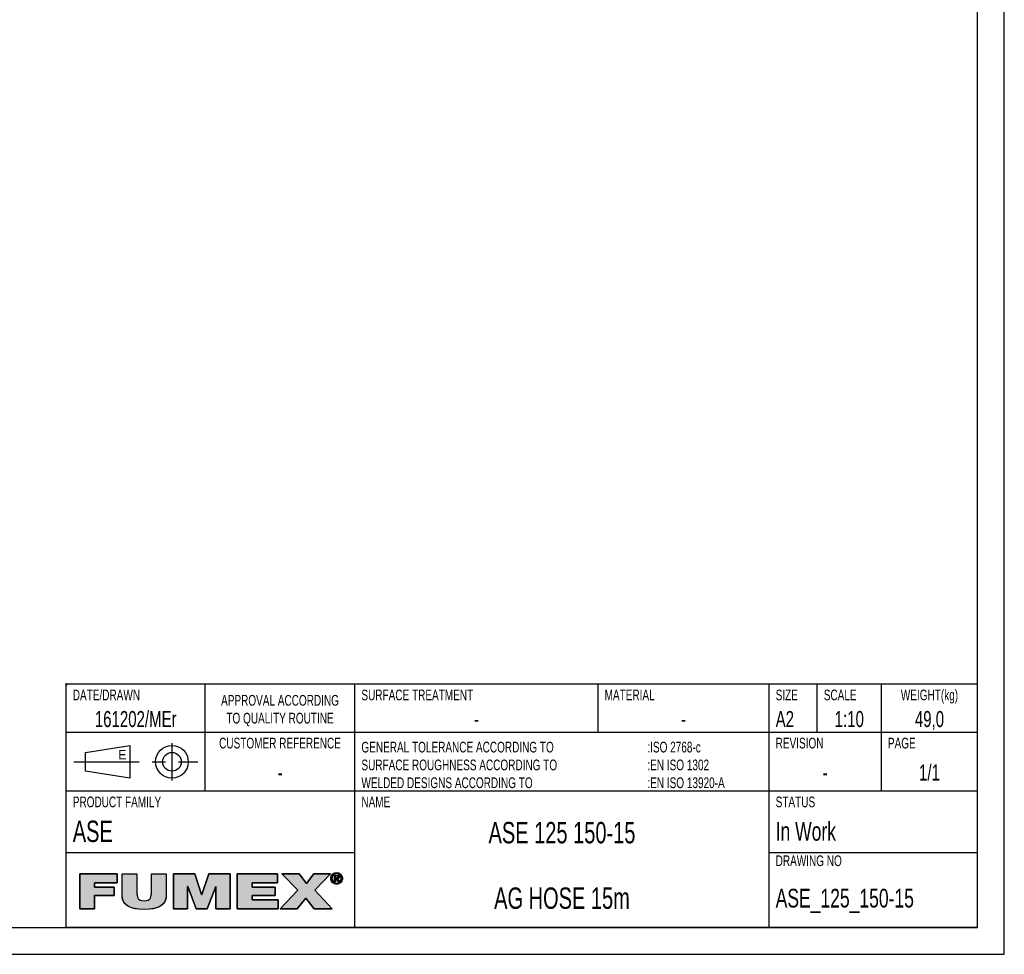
# Model space of a CAD drawing. Extents: x 0 to 594, y 0 to 420.
# Tile 22 of 33: x 410 to 594, y 0 to 175. Entities that reach past the tile are written whole.
import ezdxf

# ---------------------------------------------------------------- set-up
doc = ezdxf.new("R2010")
doc.units = 0
doc.header["$LTSCALE"] = 32.67
doc.linetypes.add('CENTER', pattern=[0.6, 0.375, -0.075, 0.075, -0.075])
doc.layers.get('0').update_dxf_attribs({"linetype": 'CONTINUOUS'})
doc.layers.add('ASE_125_150-15_DXF_FORMAT', color=7, linetype='CONTINUOUS')
doc.layers.add('ASE_125_150-DXF_CONTINUOUS', color=7, linetype='CONTINUOUS')
doc.styles.add('TEXTSTYLE_2', font='txt', dxfattribs={"width": 0.7})
doc.styles.add('TEXTSTYLE_3', font='txt')

# ---------------------------------------------------------------- blocks, each defined once
blk = doc.blocks.new('BLOCK_2_BL1', base_point=(445.6, 11.82))
at = {"layer": 'ASE_125_150-15_DXF_FORMAT', "linetype": 'CONTINUOUS'}
for points in [[(423.82, 8.53), (421.02, 8.53), (421.02, 15.03), (428.05, 15.03), (428.05, 13.36), (423.82, 13.36), (423.82, 12.55), (427.45, 12.55), (427.45, 11.01), (423.82, 11.01)], [(437.23, 15.03), (437.23, 11.04), (437.19, 10.55), (437.08, 10.11), (436.9, 9.74), (436.65, 9.41), (436.33, 9.12), (435.92, 8.88), (435.41, 8.67), (434.78, 8.52), (434.01, 8.41), (433.09, 8.38), (432.17, 8.42), (431.4, 8.52), (430.77, 8.67), (430.26, 8.88), (429.85, 9.12), (429.52, 9.41), (429.27, 9.74), (429.09, 10.12), (428.98, 10.55), (428.94, 11.04), (428.94, 15.03), (431.74, 15.03), (431.74, 11.49), (431.76, 11.06), (431.81, 10.73), (431.92, 10.48), (432.09, 10.29), (432.33, 10.13), (432.66, 10.03), (433.11, 10), (433.54, 10.03), (433.86, 10.13), (434.1, 10.29), (434.26, 10.49), (434.36, 10.74), (434.42, 11.07), (434.43, 11.49), (434.43, 15.03)], [(441.21, 8.53), (438.56, 8.53), (438.56, 15.03), (442.55, 15.03), (443.84, 11.21), (443.87, 11.21), (445.17, 15.03), (449.15, 15.03), (449.15, 8.53), (446.51, 8.53), (446.51, 12.7), (446.48, 12.7), (444.9, 8.53), (442.81, 8.53), (441.23, 12.7), (441.21, 12.7)], [(458.17, 8.53), (450.5, 8.53), (450.5, 15.03), (458.03, 15.03), (458.03, 13.36), (453.3, 13.36), (453.3, 12.55), (457.6, 12.55), (457.6, 11.01), (453.3, 11.01), (453.3, 10.2), (458.17, 10.2)], [(461.73, 8.53), (458.52, 8.53), (461.81, 11.99), (458.82, 15.03), (462.1, 15.03), (463.48, 13.26), (464.83, 15.03), (467.93, 15.03), (465.02, 11.97), (468.26, 8.53), (464.89, 8.53), (463.34, 10.47)], [(468.45, 14.81), (468.37, 14.71), (468.3, 14.59), (468.26, 14.47), (468.23, 14.34), (468.22, 14.2), (468.01, 14.03), (468, 14.2), (468.01, 14.36), (468.05, 14.52), (468.11, 14.66), (468.19, 14.8), (468.49, 14.86)], [(468.6, 14.94), (468.49, 14.86), (468.19, 14.8), (468.29, 14.92), (468.71, 15)], [(468.83, 15.05), (468.71, 15), (468.29, 14.92), (468.41, 15.03), (468.96, 15.08)], [(469.09, 15.09), (468.96, 15.08), (468.41, 15.03), (468.47, 15.08), (469.57, 15.16), (469.71, 15.08), (469.78, 15.03), (469.89, 14.92), (469.99, 14.8), (470.07, 14.66), (470.13, 14.52), (470.17, 14.36), (470.18, 14.2), (470.17, 14.03), (470.13, 13.88), (470.07, 13.73), (470, 13.59), (469.9, 13.46), (469.78, 13.36), (469.71, 13.31), (469.57, 13.23), (469.42, 13.17), (469.26, 13.13), (468.93, 13.13), (468.77, 13.17), (468.62, 13.23), (468.54, 13.27), (469.09, 13.3), (469.23, 13.31), (469.36, 13.34), (469.48, 13.38), (469.59, 13.45), (469.69, 13.53), (469.73, 13.58), (469.81, 13.68), (469.88, 13.8), (469.92, 13.92), (469.95, 14.06), (469.96, 14.2), (469.95, 14.34), (469.92, 14.47), (469.88, 14.59), (469.81, 14.71), (469.73, 14.81), (469.69, 14.86), (469.59, 14.94), (469.48, 15), (469.35, 15.05), (469.23, 15.08)], [(469.09, 15.27), (469.26, 15.26), (469.42, 15.22), (469.57, 15.16), (468.47, 15.08), (468.62, 15.16), (468.77, 15.22), (468.93, 15.26)], [(468.87, 14.65), (468.68, 13.57), (468.68, 14.81), (469.15, 14.81), (469.15, 14.81), (469.26, 14.81), (469.34, 14.79), (469.41, 14.77), (469.46, 14.74), (469.51, 14.7), (469.53, 14.68), (469.54, 14.66), (469.57, 14.6), (469.58, 14.54), (469.59, 14.46), (469.58, 14.39), (469.57, 14.32), (469.54, 14.27), (469.22, 14.28), (469.26, 14.29), (469.29, 14.3), (469.32, 14.31), (469.34, 14.33), (469.36, 14.35), (469.37, 14.37), (469.38, 14.4), (469.39, 14.43), (469.39, 14.47), (469.39, 14.51), (469.38, 14.53), (469.37, 14.56), (469.36, 14.58), (469.34, 14.6), (469.31, 14.62), (469.28, 14.63), (469.25, 14.64), (469.21, 14.65), (469.16, 14.65), (469.12, 14.65), (468.99, 14.65)], [(468.23, 14.06), (468.26, 13.92), (468.3, 13.8), (468.37, 13.68), (468.45, 13.58), (468.29, 13.47), (468.19, 13.59), (468.11, 13.73), (468.05, 13.88), (468.01, 14.03), (468.22, 14.2)], [(468.49, 13.53), (468.6, 13.45), (468.4, 13.36), (468.29, 13.47), (468.45, 13.58)], [(468.71, 13.38), (468.83, 13.34), (468.54, 13.27), (468.4, 13.36), (468.6, 13.45)], [(469.09, 14.27), (469.11, 14.27), (469.17, 14.27), (469.22, 14.28), (469.54, 14.27), (468.87, 14.11), (468.87, 13.57), (468.68, 13.57), (468.87, 14.65), (468.87, 14.46), (468.87, 14.27), (468.98, 14.27)], [(469.27, 14.12), (469.62, 13.57), (469.41, 13.57), (469.08, 14.11), (468.87, 14.11), (469.54, 14.27), (469.5, 14.22), (469.46, 14.19), (469.4, 14.16), (469.34, 14.13)]]:
    blk.add_hatch(color=7, dxfattribs=at).paths.add_polyline_path(points)
at = {"layer": 'ASE_125_150-15_DXF_FORMAT', "color": 7, "linetype": 'CONTINUOUS'}
for p, q in [((428.05, 15.03), (421.02, 15.03)), ((421.02, 15.03), (421.02, 8.53)), ((428.05, 15.03), (421.02, 15.03)), ((421.02, 15.03), (421.02, 8.53)), ((428.05, 13.36), (428.05, 15.03)), ((428.05, 13.36), (428.05, 15.03)), ((442.55, 15.03), (438.56, 15.03)), ((438.56, 15.03), (438.56, 8.53)), ((442.55, 15.03), (438.56, 15.03)), ((438.56, 15.03), (438.56, 8.53)), ((443.84, 11.21), (442.55, 15.03)), ((443.84, 11.21), (442.55, 15.03)), ((445.17, 15.03), (443.87, 11.21)), ((445.17, 15.03), (443.87, 11.21)), ((449.15, 15.03), (445.17, 15.03)), ((449.15, 15.03), (445.17, 15.03)), ((449.15, 8.53), (449.15, 15.03)), ((449.15, 8.53), (449.15, 15.03)), ((458.03, 15.03), (450.5, 15.03)), ((450.5, 15.03), (450.5, 8.53)), ((458.03, 15.03), (450.5, 15.03)), ((450.5, 15.03), (450.5, 8.53)), ((458.03, 13.36), (458.03, 15.03)), ((458.03, 13.36), (458.03, 15.03)), ((462.1, 15.03), (458.82, 15.03)), ((458.82, 15.03), (461.81, 11.99)), ((462.1, 15.03), (458.82, 15.03)), ((458.82, 15.03), (461.81, 11.99)), ((463.48, 13.26), (462.1, 15.03)), ((463.48, 13.26), (462.1, 15.03)), ((464.83, 15.03), (463.48, 13.26)), ((464.83, 15.03), (463.48, 13.26)), ((467.93, 15.03), (464.83, 15.03)), ((467.93, 15.03), (464.83, 15.03)), ((465.02, 11.97), (467.93, 15.03)), ((465.02, 11.97), (467.93, 15.03)), ((423.82, 12.55), (423.82, 13.36)), ((423.82, 13.36), (428.05, 13.36)), ((423.82, 12.55), (423.82, 13.36)), ((423.82, 13.36), (428.05, 13.36)), ((453.3, 12.55), (453.3, 13.36)), ((453.3, 13.36), (458.03, 13.36)), ((453.3, 12.55), (453.3, 13.36)), ((453.3, 13.36), (458.03, 13.36)), ((427.45, 12.55), (423.82, 12.55)), ((427.45, 12.55), (423.82, 12.55)), ((427.45, 11.01), (427.45, 12.55)), ((427.45, 11.01), (427.45, 12.55)), ((441.21, 8.53), (441.21, 12.7)), ((441.21, 12.7), (441.23, 12.7)), ((441.21, 8.53), (441.21, 12.7)), ((441.21, 12.7), (441.23, 12.7)), ((441.23, 12.7), (442.81, 8.53)), ((441.23, 12.7), (442.81, 8.53)), ((443.87, 11.21), (443.84, 11.21)), ((443.87, 11.21), (443.84, 11.21)), ((444.9, 8.53), (446.48, 12.7)), ((444.9, 8.53), (446.48, 12.7)), ((446.48, 12.7), (446.51, 12.7)), ((446.48, 12.7), (446.51, 12.7)), ((446.51, 12.7), (446.51, 8.53)), ((446.51, 12.7), (446.51, 8.53)), ((457.6, 12.55), (453.3, 12.55)), ((457.6, 12.55), (453.3, 12.55)), ((457.6, 11.01), (457.6, 12.55)), ((457.6, 11.01), (457.6, 12.55)), ((461.81, 11.99), (458.52, 8.53)), ((461.81, 11.99), (458.52, 8.53)), ((468.26, 8.53), (465.02, 11.97)), ((468.26, 8.53), (465.02, 11.97)), ((423.82, 8.53), (423.82, 11.01)), ((423.82, 11.01), (427.45, 11.01)), ((423.82, 8.53), (423.82, 11.01)), ((423.82, 11.01), (427.45, 11.01)), ((453.3, 10.2), (453.3, 11.01)), ((453.3, 11.01), (457.6, 11.01)), ((453.3, 10.2), (453.3, 11.01)), ((453.3, 11.01), (457.6, 11.01)), ((458.17, 10.2), (453.3, 10.2)), ((458.17, 10.2), (453.3, 10.2)), ((458.17, 8.53), (458.17, 10.2)), ((458.17, 8.53), (458.17, 10.2)), ((461.73, 8.53), (463.34, 10.47)), ((461.73, 8.53), (463.34, 10.47)), ((463.34, 10.47), (464.89, 8.53)), ((463.34, 10.47), (464.89, 8.53)), ((421.02, 8.53), (423.82, 8.53)), ((421.02, 8.53), (423.82, 8.53)), ((438.56, 8.53), (441.21, 8.53)), ((438.56, 8.53), (441.21, 8.53)), ((442.81, 8.53), (444.9, 8.53)), ((442.81, 8.53), (444.9, 8.53)), ((446.51, 8.53), (449.15, 8.53)), ((446.51, 8.53), (449.15, 8.53)), ((450.5, 8.53), (458.17, 8.53)), ((450.5, 8.53), (458.17, 8.53)), ((458.52, 8.53), (461.73, 8.53)), ((458.52, 8.53), (461.73, 8.53)), ((464.89, 8.53), (468.26, 8.53)), ((464.89, 8.53), (468.26, 8.53))]:
    blk.add_line(p, q, dxfattribs=at)
for points in [[(423.82, 8.53), (421.02, 8.53), (421.02, 15.03), (428.05, 15.03), (428.05, 13.36), (423.82, 13.36), (423.82, 12.55), (427.45, 12.55), (427.45, 11.01), (423.82, 11.01), (423.82, 8.53)], [(437.23, 15.03), (437.23, 11.04), (437.19, 10.55), (437.08, 10.11), (436.9, 9.74), (436.65, 9.41), (436.33, 9.12), (435.92, 8.88), (435.41, 8.67), (434.78, 8.52), (434.01, 8.41), (433.09, 8.38), (432.17, 8.42), (431.4, 8.52), (430.77, 8.67), (430.26, 8.88), (429.85, 9.12), (429.52, 9.41), (429.27, 9.74), (429.09, 10.12), (428.98, 10.55), (428.94, 11.04), (428.94, 15.03), (431.74, 15.03), (431.74, 11.49), (431.76, 11.06), (431.81, 10.73), (431.92, 10.48), (432.09, 10.29), (432.33, 10.13), (432.66, 10.03), (433.11, 10), (433.54, 10.03), (433.86, 10.13), (434.1, 10.29), (434.26, 10.49), (434.36, 10.74), (434.42, 11.07), (434.43, 11.49), (434.43, 15.03), (437.23, 15.03)], [(441.21, 8.53), (438.56, 8.53), (438.56, 15.03), (442.55, 15.03), (443.84, 11.21), (443.87, 11.21), (445.17, 15.03), (449.15, 15.03), (449.15, 8.53), (446.51, 8.53), (446.51, 12.7), (446.48, 12.7), (444.9, 8.53), (442.81, 8.53), (441.23, 12.7), (441.21, 12.7), (441.21, 8.53)], [(458.17, 8.53), (450.5, 8.53), (450.5, 15.03), (458.03, 15.03), (458.03, 13.36), (453.3, 13.36), (453.3, 12.55), (457.6, 12.55), (457.6, 11.01), (453.3, 11.01), (453.3, 10.2), (458.17, 10.2), (458.17, 8.53)], [(461.73, 8.53), (458.52, 8.53), (461.81, 11.99), (458.82, 15.03), (462.1, 15.03), (463.48, 13.26), (464.83, 15.03), (467.93, 15.03), (465.02, 11.97), (468.26, 8.53), (464.89, 8.53), (463.34, 10.47), (461.73, 8.53)], [(468.45, 14.81), (468.37, 14.71), (468.3, 14.59), (468.26, 14.47), (468.23, 14.34), (468.22, 14.2), (468.01, 14.03), (468, 14.2), (468.01, 14.36), (468.05, 14.52), (468.11, 14.66), (468.19, 14.8), (468.49, 14.86), (468.45, 14.81)], [(468.6, 14.94), (468.49, 14.86), (468.19, 14.8), (468.29, 14.92), (468.71, 15), (468.6, 14.94)], [(468.83, 15.05), (468.71, 15), (468.29, 14.92), (468.41, 15.03), (468.96, 15.08), (468.83, 15.05)], [(469.09, 15.09), (468.96, 15.08), (468.41, 15.03), (468.47, 15.08), (469.57, 15.16), (469.71, 15.08), (469.78, 15.03), (469.89, 14.92), (469.99, 14.8), (470.07, 14.66), (470.13, 14.52), (470.17, 14.36), (470.18, 14.2), (470.17, 14.03), (470.13, 13.88), (470.07, 13.73), (470, 13.59), (469.9, 13.46), (469.78, 13.36), (469.71, 13.31), (469.57, 13.23), (469.42, 13.17), (469.26, 13.13), (468.93, 13.13), (468.77, 13.17), (468.62, 13.23), (468.54, 13.27), (469.09, 13.3), (469.23, 13.31), (469.36, 13.34), (469.48, 13.38), (469.59, 13.45), (469.69, 13.53), (469.73, 13.58), (469.81, 13.68), (469.88, 13.8), (469.92, 13.92), (469.95, 14.06), (469.96, 14.2), (469.95, 14.34), (469.92, 14.47), (469.88, 14.59), (469.81, 14.71), (469.73, 14.81), (469.69, 14.86), (469.59, 14.94), (469.48, 15), (469.35, 15.05), (469.23, 15.08), (469.09, 15.09)], [(469.09, 15.27), (469.26, 15.26), (469.42, 15.22), (469.57, 15.16), (468.47, 15.08), (468.62, 15.16), (468.77, 15.22), (468.93, 15.26), (469.09, 15.27)], [(468.87, 14.65), (468.68, 13.57), (468.68, 14.81), (469.15, 14.81), (469.15, 14.81), (469.26, 14.81), (469.34, 14.79), (469.41, 14.77), (469.46, 14.74), (469.51, 14.7), (469.53, 14.68), (469.54, 14.66), (469.57, 14.6), (469.58, 14.54), (469.59, 14.46), (469.58, 14.39), (469.57, 14.32), (469.54, 14.27), (469.22, 14.28), (469.26, 14.29), (469.29, 14.3), (469.32, 14.31), (469.34, 14.33), (469.36, 14.35), (469.37, 14.37), (469.38, 14.4), (469.39, 14.43), (469.39, 14.47), (469.39, 14.51), (469.38, 14.53), (469.37, 14.56), (469.36, 14.58), (469.34, 14.6), (469.31, 14.62), (469.28, 14.63), (469.25, 14.64), (469.21, 14.65), (469.16, 14.65), (469.12, 14.65), (468.99, 14.65), (468.87, 14.65)], [(468.23, 14.06), (468.26, 13.92), (468.3, 13.8), (468.37, 13.68), (468.45, 13.58), (468.29, 13.47), (468.19, 13.59), (468.11, 13.73), (468.05, 13.88), (468.01, 14.03), (468.22, 14.2), (468.23, 14.06)], [(468.49, 13.53), (468.6, 13.45), (468.4, 13.36), (468.29, 13.47), (468.45, 13.58), (468.49, 13.53)], [(468.71, 13.38), (468.83, 13.34), (468.54, 13.27), (468.4, 13.36), (468.6, 13.45), (468.71, 13.38)], [(469.09, 14.27), (469.11, 14.27), (469.17, 14.27), (469.22, 14.28), (469.54, 14.27), (468.87, 14.11), (468.87, 13.57), (468.68, 13.57), (468.87, 14.65), (468.87, 14.46), (468.87, 14.27), (468.98, 14.27), (469.09, 14.27)], [(469.27, 14.12), (469.62, 13.57), (469.41, 13.57), (469.08, 14.11), (468.87, 14.11), (469.54, 14.27), (469.5, 14.22), (469.46, 14.19), (469.4, 14.16), (469.34, 14.13), (469.27, 14.12)]]:
    blk.add_lwpolyline(points, dxfattribs=at)
for points, knots in [([(437.23, 15.03), (437.23, 15.03), (434.43, 15.03), (434.43, 15.03), (434.43, 15.03), (434.43, 11.49), (434.43, 11.49), (434.43, 10.83), (434.43, 10), (433.11, 10), (431.74, 10), (431.74, 10.83), (431.74, 11.49), (431.74, 11.49), (431.74, 15.03), (431.74, 15.03), (431.74, 15.03), (428.94, 15.03), (428.94, 15.03), (428.94, 15.03), (428.94, 11.04), (428.94, 11.04), (428.94, 9.24), (430.32, 8.38), (433.09, 8.38), (435.87, 8.38), (437.23, 9.24), (437.23, 11.04), (437.23, 11.04), (437.23, 15.03), (437.23, 15.03)], [0, 0, 0, 0, 1, 1, 1, 2, 2, 2, 3, 3, 3, 4, 4, 4, 5, 5, 5, 6, 6, 6, 7, 7, 7, 8, 8, 8, 9, 9, 9, 10, 10, 10, 10]), ([(437.23, 15.03), (437.23, 15.03), (434.43, 15.03), (434.43, 15.03), (434.43, 15.03), (434.43, 11.49), (434.43, 11.49), (434.43, 10.83), (434.43, 10), (433.11, 10), (431.74, 10), (431.74, 10.83), (431.74, 11.49), (431.74, 11.49), (431.74, 15.03), (431.74, 15.03), (431.74, 15.03), (428.94, 15.03), (428.94, 15.03), (428.94, 15.03), (428.94, 11.04), (428.94, 11.04), (428.94, 9.24), (430.32, 8.38), (433.09, 8.38), (435.87, 8.38), (437.23, 9.24), (437.23, 11.04), (437.23, 11.04), (437.23, 15.03), (437.23, 15.03)], [0, 0, 0, 0, 1, 1, 1, 2, 2, 2, 3, 3, 3, 4, 4, 4, 5, 5, 5, 6, 6, 6, 7, 7, 7, 8, 8, 8, 9, 9, 9, 10, 10, 10, 10]), ([(469.09, 13.12), (469.68, 13.12), (470.18, 13.57), (470.18, 14.2), (470.18, 14.81), (469.68, 15.27), (469.09, 15.27), (468.5, 15.27), (468, 14.81), (468, 14.2), (468, 13.57), (468.5, 13.12), (469.09, 13.12)], [0, 0, 0, 0, 1, 1, 1, 2, 2, 2, 3, 3, 3, 4, 4, 4, 4]), ([(469.09, 13.12), (469.68, 13.12), (470.18, 13.57), (470.18, 14.2), (470.18, 14.81), (469.68, 15.27), (469.09, 15.27), (468.5, 15.27), (468, 14.81), (468, 14.2), (468, 13.57), (468.5, 13.12), (469.09, 13.12)], [0, 0, 0, 0, 1, 1, 1, 2, 2, 2, 3, 3, 3, 4, 4, 4, 4]), ([(468.22, 14.2), (468.22, 14.71), (468.6, 15.09), (469.09, 15.09), (469.58, 15.09), (469.96, 14.71), (469.96, 14.2), (469.96, 13.68), (469.58, 13.3), (469.09, 13.3), (468.6, 13.3), (468.22, 13.68), (468.22, 14.2)], [0, 0, 0, 0, 1, 1, 1, 2, 2, 2, 3, 3, 3, 4, 4, 4, 4]), ([(468.22, 14.2), (468.22, 14.71), (468.6, 15.09), (469.09, 15.09), (469.58, 15.09), (469.96, 14.71), (469.96, 14.2), (469.96, 13.68), (469.58, 13.3), (469.09, 13.3), (468.6, 13.3), (468.22, 13.68), (468.22, 14.2)], [0, 0, 0, 0, 1, 1, 1, 2, 2, 2, 3, 3, 3, 4, 4, 4, 4]), ([(468.87, 14.11), (468.87, 14.11), (469.08, 14.11), (469.08, 14.11), (469.08, 14.11), (469.41, 13.57), (469.41, 13.57), (469.41, 13.57), (469.62, 13.57), (469.62, 13.57), (469.62, 13.57), (469.27, 14.12), (469.27, 14.12), (469.45, 14.14), (469.59, 14.24), (469.59, 14.46), (469.59, 14.71), (469.44, 14.81), (469.15, 14.81), (469.15, 14.81), (468.68, 14.81), (468.68, 14.81), (468.68, 14.81), (468.68, 13.57), (468.68, 13.57), (468.68, 13.57), (468.87, 13.57), (468.87, 13.57), (468.87, 13.57), (468.87, 14.11), (468.87, 14.11)], [0, 0, 0, 0, 1, 1, 1, 2, 2, 2, 3, 3, 3, 4, 4, 4, 5, 5, 5, 6, 6, 6, 7, 7, 7, 8, 8, 8, 9, 9, 9, 10, 10, 10, 10]), ([(468.87, 14.11), (468.87, 14.11), (469.08, 14.11), (469.08, 14.11), (469.08, 14.11), (469.41, 13.57), (469.41, 13.57), (469.41, 13.57), (469.62, 13.57), (469.62, 13.57), (469.62, 13.57), (469.27, 14.12), (469.27, 14.12), (469.45, 14.14), (469.59, 14.24), (469.59, 14.46), (469.59, 14.71), (469.44, 14.81), (469.15, 14.81), (469.15, 14.81), (468.68, 14.81), (468.68, 14.81), (468.68, 14.81), (468.68, 13.57), (468.68, 13.57), (468.68, 13.57), (468.87, 13.57), (468.87, 13.57), (468.87, 13.57), (468.87, 14.11), (468.87, 14.11)], [0, 0, 0, 0, 1, 1, 1, 2, 2, 2, 3, 3, 3, 4, 4, 4, 5, 5, 5, 6, 6, 6, 7, 7, 7, 8, 8, 8, 9, 9, 9, 10, 10, 10, 10]), ([(468.87, 14.27), (468.87, 14.27), (468.87, 14.65), (468.87, 14.65), (468.87, 14.65), (469.12, 14.65), (469.12, 14.65), (469.25, 14.65), (469.39, 14.63), (469.39, 14.47), (469.39, 14.28), (469.25, 14.27), (469.09, 14.27), (469.09, 14.27), (468.87, 14.27), (468.87, 14.27)], [0, 0, 0, 0, 1, 1, 1, 2, 2, 2, 3, 3, 3, 4, 4, 4, 5, 5, 5, 5]), ([(468.87, 14.27), (468.87, 14.27), (468.87, 14.65), (468.87, 14.65), (468.87, 14.65), (469.12, 14.65), (469.12, 14.65), (469.25, 14.65), (469.39, 14.63), (469.39, 14.47), (469.39, 14.28), (469.25, 14.27), (469.09, 14.27), (469.09, 14.27), (468.87, 14.27), (468.87, 14.27)], [0, 0, 0, 0, 1, 1, 1, 2, 2, 2, 3, 3, 3, 4, 4, 4, 5, 5, 5, 5])]:
    blk.add_open_spline(points, degree=3, knots=knots, dxfattribs=at)
for points in [[(469.09, 13.3), (468.54, 13.27), (468.96, 13.31), (468.83, 13.34)], [(469.09, 13.12), (468.93, 13.13), (469.26, 13.13)]]:
    blk.add_solid(points, dxfattribs=at)
blk = doc.blocks.new('VYPLACERING_BL2', base_point=(431.5, 36))
at = {"layer": 'ASE_125_150-DXF_CONTINUOUS', "color": 7, "linetype": 'CONTINUOUS'}
for p, q in [((422.09375, 37.75), (430.40625, 39.0625)), ((430.40625, 39.0625), (430.40625, 32.9375)), ((422.09375, 34.25), (422.09375, 37.75)), ((430.40625, 32.9375), (422.09375, 34.25))]:
    blk.add_line(p, q, dxfattribs=at)
at = {"layer": 'ASE_125_150-DXF_CONTINUOUS', "color": 7, "linetype": 'CENTER'}
for p, q in [((438.28125, 39.5), (438.28125, 32.5)), ((419.90625, 36), (443.09375, 36))]:
    blk.add_line(p, q, dxfattribs=at)
at = {"layer": 'ASE_125_150-DXF_CONTINUOUS', "color": 7, "linetype": 'CONTINUOUS'}
for radius in [3.0625, 1.75]:
    blk.add_circle((438.28125, 36), radius, dxfattribs=at)

msp = doc.modelspace()

# ---------------------------------------------------------------- linework, layer by layer
at = {"layer": 'ASE_125_150-15_DXF_FORMAT', "color": 7, "linetype": 'CONTINUOUS'}
for p, q in [((594, 0), (594, 420)), ((589, 5), (589, 415)), ((418.65639, 50.34378), (418.34389, 50.65628)), ((418.65639, 50.65628), (418.34389, 50.34378)), ((589, 50.5), (418.5, 50.5)), ((418.5, 5), (418.5, 50.5)), ((444.5, 30.5), (444.5, 50.5)), ((472.5, 5), (472.5, 50.5)), ((518, 41.5), (518, 50.5)), ((550, 5), (550, 50.5)), ((559, 41.5), (559, 50.5)), ((571, 30.5), (571, 50.5)), ((589, 5), (589, 50.5)), ((589, 41.5), (418.5, 41.5)), ((589, 30.5), (418.5, 30.5)), ((472.5, 19), (418.5, 19)), ((589, 19), (550, 19)), ((25, 5), (589, 5)), ((589, 5), (418.5, 5)), ((0, 0), (594, 0))]:
    msp.add_line(p, q, dxfattribs=at)

# ---------------------------------------------------------------- block references
at = {"layer": 'ASE_125_150-15_DXF_FORMAT', "color": 2, "linetype": 'CONTINUOUS'}
msp.add_blockref('BLOCK_2_BL1', (445.59793, 11.82346), dxfattribs=at)
at = {"layer": 'ASE_125_150-DXF_CONTINUOUS', "color": 7, "linetype": 'CONTINUOUS'}
msp.add_blockref('VYPLACERING_BL2', (431.5, 36), dxfattribs=at)

# ---------------------------------------------------------------- texts
at = {"color": 7, "linetype": 'CONTINUOUS'}
for s, insert, char_height, width, attachment_point, style in [('DATE/DRAWN', (419.725, 49.5), 2, 14, 1, 'TEXTSTYLE_2'), ('APPROVAL ACCORDING\\PTO QUALITY ROUTINE', (458.5, 48.5), 2, 25.2, 2, 'TEXTSTYLE_2'), ('SURFACE TREATMENT', (473.725, 49.5), 2, 23.8, 1, 'TEXTSTYLE_2'), ('MATERIAL', (519.225, 49.5), 2, 11.2, 1, 'TEXTSTYLE_2'), ('SIZE ', (551.225, 49.5), 2, 7, 1, 'TEXTSTYLE_2'), ('SCALE', (560.225, 49.5), 2, 7, 1, 'TEXTSTYLE_2'), ('WEIGHT(kg)', (580, 49.5), 2, 14, 2, 'TEXTSTYLE_2'), ('161202/MEr', (431.5, 45.5), 3, 21, 2, 'TEXTSTYLE_2'), ('A2 ', (551.225, 45.5), 3, 6.3, 1, 'TEXTSTYLE_2'), ('1:10', (565, 45.5), 3, 8.4, 2, 'TEXTSTYLE_2'), ('49,0', (580, 45.5), 3, 8.4, 2, 'TEXTSTYLE_2'), ('-', (495.25, 45.5), 3, 2.1, 2, 'TEXTSTYLE_2'), ('-', (534, 45.5), 3, 2.1, 2, 'TEXTSTYLE_2'), ('CUSTOMER REFERENCE', (458.5, 40.5), 2, 25.2, 2, 'TEXTSTYLE_2'), ('REVISION', (551.225, 40.5), 2, 11.2, 1, 'TEXTSTYLE_2'), ('PAGE', (572.225, 40.5), 2, 5.6, 1, 'TEXTSTYLE_2'), ('E', (428.21875, 38.1875), 1.75, 1.75, 1, 'TEXTSTYLE_3')]:
    msp.add_mtext(s, dxfattribs=dict(at, insert=insert, char_height=char_height, width=width, attachment_point=attachment_point, style=style))
at = {"layer": 'ASE_125_150-15_DXF_FORMAT', "color": 7, "linetype": 'CONTINUOUS', "style": 'TEXTSTYLE_2'}
for s, insert, char_height, width, attachment_point in [('GENERAL TOLERANCE ACCORDING TO\\PSURFACE ROUGHNESS ACCORDING TO\\PWELDED DESIGNS ACCORDING TO\\P ', (473.725, 39.75), 2, 42, 1), (':ISO 2768-c\\P:EN ISO 1302\\P:EN ISO 13920-A', (527.225, 39.75), 2, 21, 1), ('1/1', (580, 35.5), 3, 6.3, 2), ('-', (458.5, 35.5), 3, 2.1, 2), ('- ', (560.5, 35.5), 3, 4.2, 2), ('PRODUCT FAMILY', (419.725, 29.5), 2, 19.6, 1), ('NAME ', (473.725, 29.5), 2, 7, 1), ('STATUS ', (551.225, 29.5), 2, 9.8, 1), ('ASE', (419.725, 25), 4, 8.4, 1), ('ASE 125 150-15', (511.25, 24.75), 4, 39.2, 2), ('In Work  ', (551.225, 24.75), 3.5, 22.05, 1), ('DRAWING NO', (551.225, 18.5), 2, 14, 1), ('AG HOSE 15m', (511.25, 12.5), 4, 30.8, 2), ('ASE_125_150-15', (551.225, 12.25), 3.5, 34.3, 1)]:
    msp.add_mtext(s, dxfattribs=dict(at, insert=insert, char_height=char_height, width=width, attachment_point=attachment_point))

doc.saveas('drawing.dxf')
